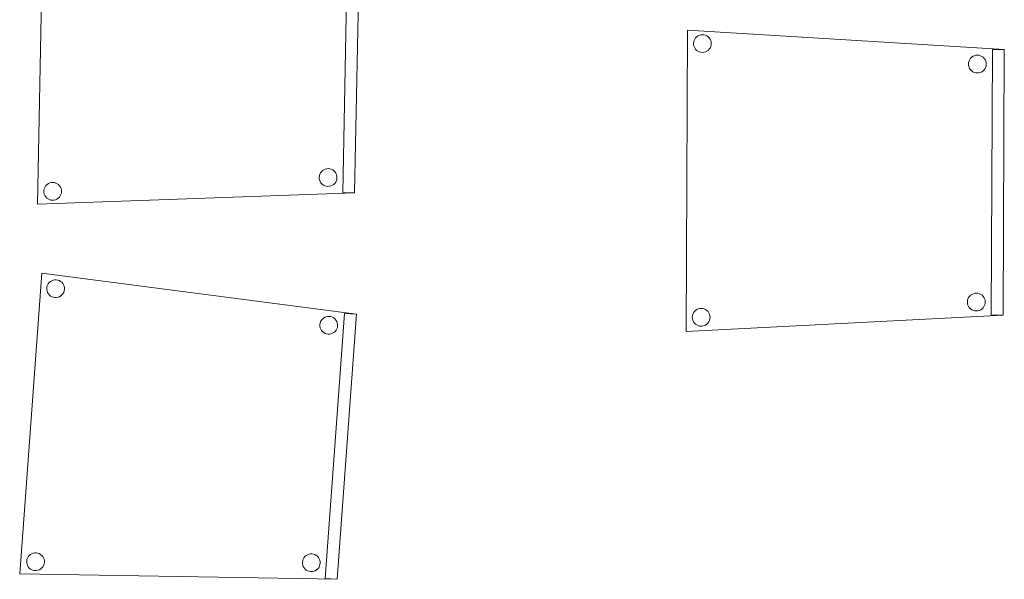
# Model space of a CAD drawing. Header units: metres. Extents: x 391.1 to 430.4, y 12.7 to 29.8.
# Tile 11 of 104: x 394.9 to 396.5, y 18.7 to 19.7. Entities that reach past the tile are written whole.
import ezdxf

# ---------------------------------------------------------------- set-up
doc = ezdxf.new("R2010")
doc.units = ezdxf.units.M
doc.layers.add('02_MOBILIARIO', color=7, linetype='Continuous', lineweight=18)

# ---------------------------------------------------------------- blocks, each defined once
blk = doc.blocks.new('Family - Cadira confident_PB-155329-02_SAN_P0')
at = {"layer": '02_MOBILIARIO', "color": 253, "true_color": 0xaaaaaa}
for p, q in [((0, 0.0091), (0.0371, 0.5143)), ((0.0371, 0.5143), (0, 0.0091)), ((0.0371, 0.5143), (0.5661, 0.4453)), ((0.5661, 0.4453), (0.0371, 0.5143)), ((0.0468, 0.4944), (0.048, 0.4967)), ((0.048, 0.4967), (0.0468, 0.4944)), ((0.048, 0.4967), (0.0497, 0.4987)), ((0.0497, 0.4987), (0.048, 0.4967)), ((0.0497, 0.4987), (0.0516, 0.5004)), ((0.0516, 0.5004), (0.0497, 0.4987)), ((0.0516, 0.5004), (0.0539, 0.5017)), ((0.0539, 0.5017), (0.0516, 0.5004)), ((0.0539, 0.5017), (0.0563, 0.5026)), ((0.0563, 0.5026), (0.0539, 0.5017)), ((0.0563, 0.5026), (0.0589, 0.5031)), ((0.0589, 0.5031), (0.0563, 0.5026)), ((0.0589, 0.5031), (0.0615, 0.5032)), ((0.0615, 0.5032), (0.0589, 0.5031)), ((0.0615, 0.5032), (0.064, 0.5028)), ((0.064, 0.5028), (0.0615, 0.5032)), ((0.064, 0.5028), (0.0665, 0.5019)), ((0.0665, 0.5019), (0.064, 0.5028)), ((0.0665, 0.5019), (0.0688, 0.5006)), ((0.0688, 0.5006), (0.0665, 0.5019)), ((0.0688, 0.5006), (0.0708, 0.499)), ((0.0708, 0.499), (0.0688, 0.5006)), ((0.0708, 0.499), (0.0725, 0.497)), ((0.0725, 0.497), (0.0708, 0.499)), ((0.0725, 0.497), (0.0738, 0.4948)), ((0.0738, 0.4948), (0.0725, 0.497)), ((0.0455, 0.4894), (0.0459, 0.4919)), ((0.0459, 0.4919), (0.0455, 0.4894)), ((0.0455, 0.4868), (0.0455, 0.4894)), ((0.0455, 0.4894), (0.0455, 0.4868)), ((0.046, 0.4842), (0.0455, 0.4868)), ((0.0455, 0.4868), (0.046, 0.4842)), ((0.0459, 0.4919), (0.0468, 0.4944)), ((0.0468, 0.4944), (0.0459, 0.4919)), ((0.0469, 0.4818), (0.046, 0.4842)), ((0.046, 0.4842), (0.0469, 0.4818)), ((0.0483, 0.4795), (0.0469, 0.4818)), ((0.0469, 0.4818), (0.0483, 0.4795)), ((0.074, 0.4821), (0.0727, 0.4799)), ((0.0727, 0.4799), (0.074, 0.4821)), ((0.0738, 0.4948), (0.0748, 0.4923)), ((0.0748, 0.4923), (0.0738, 0.4948)), ((0.0749, 0.4846), (0.074, 0.4821)), ((0.074, 0.4821), (0.0749, 0.4846)), ((0.0748, 0.4923), (0.0752, 0.4898)), ((0.0752, 0.4898), (0.0748, 0.4923)), ((0.0753, 0.4872), (0.0749, 0.4846)), ((0.0749, 0.4846), (0.0753, 0.4872)), ((0.0752, 0.4898), (0.0753, 0.4872)), ((0.0753, 0.4872), (0.0752, 0.4898)), ((0.05, 0.4776), (0.0483, 0.4795)), ((0.0483, 0.4795), (0.05, 0.4776)), ((0.052, 0.4759), (0.05, 0.4776)), ((0.05, 0.4776), (0.052, 0.4759)), ((0.0543, 0.4746), (0.052, 0.4759)), ((0.052, 0.4759), (0.0543, 0.4746)), ((0.0567, 0.4738), (0.0543, 0.4746)), ((0.0543, 0.4746), (0.0567, 0.4738)), ((0.0593, 0.4734), (0.0567, 0.4738)), ((0.0567, 0.4738), (0.0593, 0.4734)), ((0.0619, 0.4734), (0.0593, 0.4734)), ((0.0593, 0.4734), (0.0619, 0.4734)), ((0.0644, 0.4739), (0.0619, 0.4734)), ((0.0619, 0.4734), (0.0644, 0.4739)), ((0.0669, 0.4748), (0.0644, 0.4739)), ((0.0644, 0.4739), (0.0669, 0.4748)), ((0.0691, 0.4762), (0.0669, 0.4748)), ((0.0669, 0.4748), (0.0691, 0.4762)), ((0.0711, 0.4779), (0.0691, 0.4762)), ((0.0691, 0.4762), (0.0711, 0.4779)), ((0.0727, 0.4799), (0.0711, 0.4779)), ((0.0711, 0.4779), (0.0727, 0.4799)), ((0.5046, 0.4279), (0.505, 0.4305)), ((0.505, 0.4305), (0.5046, 0.4279)), ((0.505, 0.4305), (0.5059, 0.4329)), ((0.5059, 0.4329), (0.505, 0.4305)), ((0.5059, 0.4329), (0.5072, 0.4352)), ((0.5072, 0.4352), (0.5059, 0.4329)), ((0.5072, 0.4352), (0.5088, 0.4372)), ((0.5088, 0.4372), (0.5072, 0.4352)), ((0.5088, 0.4372), (0.5108, 0.4389)), ((0.5108, 0.4389), (0.5088, 0.4372)), ((0.5108, 0.4389), (0.513, 0.4403)), ((0.513, 0.4403), (0.5108, 0.4389)), ((0.513, 0.4403), (0.5154, 0.4412)), ((0.5154, 0.4412), (0.513, 0.4403)), ((0.5134, 0.0015), (0.5462, 0.4468)), ((0.5462, 0.4468), (0.5134, 0.0015)), ((0.5154, 0.4412), (0.518, 0.4417)), ((0.518, 0.4417), (0.5154, 0.4412)), ((0.518, 0.4417), (0.5206, 0.4417)), ((0.5206, 0.4417), (0.518, 0.4417)), ((0.5206, 0.4417), (0.5232, 0.4413)), ((0.5232, 0.4413), (0.5206, 0.4417)), ((0.5232, 0.4413), (0.5256, 0.4404)), ((0.5256, 0.4404), (0.5232, 0.4413)), ((0.5256, 0.4404), (0.5279, 0.4392)), ((0.5279, 0.4392), (0.5256, 0.4404)), ((0.5279, 0.4392), (0.5299, 0.4375)), ((0.5299, 0.4375), (0.5279, 0.4392)), ((0.5299, 0.4375), (0.5316, 0.4356)), ((0.5316, 0.4356), (0.5299, 0.4375)), ((0.5316, 0.4356), (0.533, 0.4333)), ((0.533, 0.4333), (0.5316, 0.4356)), ((0.533, 0.4333), (0.5339, 0.4309)), ((0.5339, 0.4309), (0.533, 0.4333)), ((0.5661, 0.4453), (0.5334, 0)), ((0.5334, 0), (0.5661, 0.4453)), ((0.5661, 0.4453), (0.5334, 0)), ((0.5334, 0), (0.5661, 0.4453)), ((0.5339, 0.4309), (0.5344, 0.4283)), ((0.5344, 0.4283), (0.5339, 0.4309)), ((0.5462, 0.4468), (0.5661, 0.4453)), ((0.5661, 0.4453), (0.5462, 0.4468)), ((0.5047, 0.4253), (0.5046, 0.4279)), ((0.5046, 0.4279), (0.5047, 0.4253)), ((0.5051, 0.4227), (0.5047, 0.4253)), ((0.5047, 0.4253), (0.5051, 0.4227)), ((0.5061, 0.4203), (0.5051, 0.4227)), ((0.5051, 0.4227), (0.5061, 0.4203)), ((0.5074, 0.4181), (0.5061, 0.4203)), ((0.5061, 0.4203), (0.5074, 0.4181)), ((0.5091, 0.4161), (0.5074, 0.4181)), ((0.5074, 0.4181), (0.5091, 0.4161)), ((0.5111, 0.4145), (0.5091, 0.4161)), ((0.5091, 0.4161), (0.5111, 0.4145)), ((0.5134, 0.4132), (0.5111, 0.4145)), ((0.5111, 0.4145), (0.5134, 0.4132)), ((0.5283, 0.4147), (0.526, 0.4134)), ((0.526, 0.4134), (0.5283, 0.4147)), ((0.5302, 0.4164), (0.5283, 0.4147)), ((0.5283, 0.4147), (0.5302, 0.4164)), ((0.5319, 0.4184), (0.5302, 0.4164)), ((0.5302, 0.4164), (0.5319, 0.4184)), ((0.5331, 0.4207), (0.5319, 0.4184)), ((0.5319, 0.4184), (0.5331, 0.4207)), ((0.534, 0.4231), (0.5331, 0.4207)), ((0.5331, 0.4207), (0.534, 0.4231)), ((0.5344, 0.4257), (0.534, 0.4231)), ((0.534, 0.4231), (0.5344, 0.4257)), ((0.5344, 0.4283), (0.5344, 0.4257)), ((0.5344, 0.4257), (0.5344, 0.4283)), ((0.5159, 0.4123), (0.5134, 0.4132)), ((0.5134, 0.4132), (0.5159, 0.4123)), ((0.5184, 0.4119), (0.5159, 0.4123)), ((0.5159, 0.4123), (0.5184, 0.4119)), ((0.521, 0.412), (0.5184, 0.4119)), ((0.5184, 0.4119), (0.521, 0.412)), ((0.5236, 0.4124), (0.521, 0.412)), ((0.521, 0.412), (0.5236, 0.4124)), ((0.526, 0.4134), (0.5236, 0.4124)), ((0.5236, 0.4124), (0.526, 0.4134)), ((0.0118, 0.0306), (0.0122, 0.0332)), ((0.0122, 0.0332), (0.0118, 0.0306)), ((0.0122, 0.0332), (0.013, 0.0356)), ((0.013, 0.0356), (0.0122, 0.0332)), ((0.013, 0.0356), (0.0143, 0.0379)), ((0.0143, 0.0379), (0.013, 0.0356)), ((0.0143, 0.0379), (0.016, 0.0399)), ((0.016, 0.0399), (0.0143, 0.0379)), ((0.016, 0.0399), (0.0179, 0.0416)), ((0.0179, 0.0416), (0.016, 0.0399)), ((0.0179, 0.0416), (0.0202, 0.043)), ((0.0202, 0.043), (0.0179, 0.0416)), ((0.0202, 0.043), (0.0226, 0.0439)), ((0.0226, 0.0439), (0.0202, 0.043)), ((0.0226, 0.0439), (0.0252, 0.0444)), ((0.0252, 0.0444), (0.0226, 0.0439)), ((0.0252, 0.0444), (0.0278, 0.0444)), ((0.0278, 0.0444), (0.0252, 0.0444)), ((0.0278, 0.0444), (0.0303, 0.044)), ((0.0303, 0.044), (0.0278, 0.0444)), ((0.0303, 0.044), (0.0328, 0.0431)), ((0.0328, 0.0431), (0.0303, 0.044)), ((0.0328, 0.0431), (0.0351, 0.0419)), ((0.0351, 0.0419), (0.0328, 0.0431)), ((0.0351, 0.0419), (0.0371, 0.0402)), ((0.0371, 0.0402), (0.0351, 0.0419)), ((0.0371, 0.0402), (0.0388, 0.0382)), ((0.0388, 0.0382), (0.0371, 0.0402)), ((0.0388, 0.0382), (0.0401, 0.036)), ((0.0401, 0.036), (0.0388, 0.0382)), ((0.0401, 0.036), (0.041, 0.0336)), ((0.041, 0.0336), (0.0401, 0.036)), ((0.041, 0.0336), (0.0415, 0.031)), ((0.0415, 0.031), (0.041, 0.0336)), ((0.4757, 0.0316), (0.4766, 0.034)), ((0.4766, 0.034), (0.4757, 0.0316)), ((0.4766, 0.034), (0.4778, 0.0363)), ((0.4778, 0.0363), (0.4766, 0.034)), ((0.4778, 0.0363), (0.4795, 0.0383)), ((0.4795, 0.0383), (0.4778, 0.0363)), ((0.4795, 0.0383), (0.4815, 0.04)), ((0.4815, 0.04), (0.4795, 0.0383)), ((0.4815, 0.04), (0.4837, 0.0413)), ((0.4837, 0.0413), (0.4815, 0.04)), ((0.4837, 0.0413), (0.4861, 0.0423)), ((0.4861, 0.0423), (0.4837, 0.0413)), ((0.4861, 0.0423), (0.4887, 0.0428)), ((0.4887, 0.0428), (0.4861, 0.0423)), ((0.4887, 0.0428), (0.4913, 0.0428)), ((0.4913, 0.0428), (0.4887, 0.0428)), ((0.4913, 0.0428), (0.4939, 0.0424)), ((0.4939, 0.0424), (0.4913, 0.0428)), ((0.4939, 0.0424), (0.4963, 0.0415)), ((0.4963, 0.0415), (0.4939, 0.0424)), ((0.4963, 0.0415), (0.4986, 0.0402)), ((0.4986, 0.0402), (0.4963, 0.0415)), ((0.4986, 0.0402), (0.5006, 0.0386)), ((0.5006, 0.0386), (0.4986, 0.0402)), ((0.5006, 0.0386), (0.5023, 0.0366)), ((0.5023, 0.0366), (0.5006, 0.0386)), ((0.5023, 0.0366), (0.5036, 0.0344)), ((0.5036, 0.0344), (0.5023, 0.0366)), ((0.5036, 0.0344), (0.5046, 0.032)), ((0.5046, 0.032), (0.5036, 0.0344)), ((0.0118, 0.028), (0.0118, 0.0306)), ((0.0118, 0.0306), (0.0118, 0.028)), ((0.0123, 0.0254), (0.0118, 0.028)), ((0.0118, 0.028), (0.0123, 0.0254)), ((0.0132, 0.023), (0.0123, 0.0254)), ((0.0123, 0.0254), (0.0132, 0.023)), ((0.0145, 0.0208), (0.0132, 0.023)), ((0.0132, 0.023), (0.0145, 0.0208)), ((0.0162, 0.0188), (0.0145, 0.0208)), ((0.0145, 0.0208), (0.0162, 0.0188)), ((0.0183, 0.0172), (0.0162, 0.0188)), ((0.0162, 0.0188), (0.0183, 0.0172)), ((0.0205, 0.0159), (0.0183, 0.0172)), ((0.0183, 0.0172), (0.0205, 0.0159)), ((0.0354, 0.0174), (0.0332, 0.0161)), ((0.0332, 0.0161), (0.0354, 0.0174)), ((0.0374, 0.0191), (0.0354, 0.0174)), ((0.0354, 0.0174), (0.0374, 0.0191)), ((0.039, 0.0211), (0.0374, 0.0191)), ((0.0374, 0.0191), (0.039, 0.0211)), ((0.0403, 0.0234), (0.039, 0.0211)), ((0.039, 0.0211), (0.0403, 0.0234)), ((0.0411, 0.0258), (0.0403, 0.0234)), ((0.0403, 0.0234), (0.0411, 0.0258)), ((0.0416, 0.0284), (0.0411, 0.0258)), ((0.0411, 0.0258), (0.0416, 0.0284)), ((0.0415, 0.031), (0.0416, 0.0284)), ((0.0416, 0.0284), (0.0415, 0.031)), ((0.4753, 0.029), (0.4757, 0.0316)), ((0.4757, 0.0316), (0.4753, 0.029)), ((0.4753, 0.0264), (0.4753, 0.029)), ((0.4753, 0.029), (0.4753, 0.0264)), ((0.4758, 0.0238), (0.4753, 0.0264)), ((0.4753, 0.0264), (0.4758, 0.0238)), ((0.4767, 0.0214), (0.4758, 0.0238)), ((0.4758, 0.0238), (0.4767, 0.0214)), ((0.4781, 0.0192), (0.4767, 0.0214)), ((0.4767, 0.0214), (0.4781, 0.0192)), ((0.4798, 0.0172), (0.4781, 0.0192)), ((0.4781, 0.0192), (0.4798, 0.0172)), ((0.4818, 0.0155), (0.4798, 0.0172)), ((0.4798, 0.0172), (0.4818, 0.0155)), ((0.5009, 0.0175), (0.4989, 0.0158)), ((0.4989, 0.0158), (0.5009, 0.0175)), ((0.5026, 0.0195), (0.5009, 0.0175)), ((0.5009, 0.0175), (0.5026, 0.0195)), ((0.5038, 0.0218), (0.5026, 0.0195)), ((0.5026, 0.0195), (0.5038, 0.0218)), ((0.5047, 0.0242), (0.5038, 0.0218)), ((0.5038, 0.0218), (0.5047, 0.0242)), ((0.5046, 0.032), (0.5051, 0.0294)), ((0.5051, 0.0294), (0.5046, 0.032)), ((0.5051, 0.0268), (0.5047, 0.0242)), ((0.5047, 0.0242), (0.5051, 0.0268)), ((0.5051, 0.0294), (0.5051, 0.0268)), ((0.5051, 0.0268), (0.5051, 0.0294)), ((0.5334, 0), (0, 0.0091)), ((0, 0.0091), (0.5334, 0)), ((0.023, 0.015), (0.0205, 0.0159)), ((0.0205, 0.0159), (0.023, 0.015)), ((0.0256, 0.0146), (0.023, 0.015)), ((0.023, 0.015), (0.0256, 0.0146)), ((0.0282, 0.0146), (0.0256, 0.0146)), ((0.0256, 0.0146), (0.0282, 0.0146)), ((0.0307, 0.0151), (0.0282, 0.0146)), ((0.0282, 0.0146), (0.0307, 0.0151)), ((0.0332, 0.0161), (0.0307, 0.0151)), ((0.0307, 0.0151), (0.0332, 0.0161)), ((0.4841, 0.0143), (0.4818, 0.0155)), ((0.4818, 0.0155), (0.4841, 0.0143)), ((0.4865, 0.0134), (0.4841, 0.0143)), ((0.4841, 0.0143), (0.4865, 0.0134)), ((0.4891, 0.013), (0.4865, 0.0134)), ((0.4865, 0.0134), (0.4891, 0.013)), ((0.4917, 0.013), (0.4891, 0.013)), ((0.4891, 0.013), (0.4917, 0.013)), ((0.4943, 0.0135), (0.4917, 0.013)), ((0.4917, 0.013), (0.4943, 0.0135)), ((0.4967, 0.0144), (0.4943, 0.0135)), ((0.4943, 0.0135), (0.4967, 0.0144)), ((0.4989, 0.0158), (0.4967, 0.0144)), ((0.4967, 0.0144), (0.4989, 0.0158)), ((0.5334, 0), (0.5134, 0.0015)), ((0.5134, 0.0015), (0.5334, 0))]:
    blk.add_line(p, q, dxfattribs=at)
blk = doc.blocks.new('Family - Cadira confident_PB-155397-02_SAN_P0')
at = {"layer": '02_MOBILIARIO', "color": 253, "true_color": 0xaaaaaa}
for p, q in [((0, 0), (0.0023, 0.5065)), ((0.0023, 0.5065), (0, 0)), ((0.0023, 0.5065), (0.5347, 0.4741)), ((0.5347, 0.4741), (0.0023, 0.5065)), ((0.0177, 0.4956), (0.0198, 0.4971)), ((0.0198, 0.4971), (0.0177, 0.4956)), ((0.0198, 0.4971), (0.0222, 0.4982)), ((0.0222, 0.4982), (0.0198, 0.4971)), ((0.0222, 0.4982), (0.0247, 0.4988)), ((0.0247, 0.4988), (0.0222, 0.4982)), ((0.0247, 0.4988), (0.0273, 0.499)), ((0.0273, 0.499), (0.0247, 0.4988)), ((0.0273, 0.499), (0.0299, 0.4988)), ((0.0299, 0.4988), (0.0273, 0.499)), ((0.0299, 0.4988), (0.0324, 0.4981)), ((0.0324, 0.4981), (0.0299, 0.4988)), ((0.0324, 0.4981), (0.0348, 0.497)), ((0.0348, 0.497), (0.0324, 0.4981)), ((0.0348, 0.497), (0.0369, 0.4955)), ((0.0369, 0.4955), (0.0348, 0.497)), ((0.0123, 0.4842), (0.0126, 0.4868)), ((0.0126, 0.4868), (0.0123, 0.4842)), ((0.0125, 0.4816), (0.0123, 0.4842)), ((0.0123, 0.4842), (0.0125, 0.4816)), ((0.0132, 0.4791), (0.0125, 0.4816)), ((0.0125, 0.4816), (0.0132, 0.4791)), ((0.0126, 0.4868), (0.0132, 0.4893)), ((0.0132, 0.4893), (0.0126, 0.4868)), ((0.0132, 0.4893), (0.0143, 0.4916)), ((0.0143, 0.4916), (0.0132, 0.4893)), ((0.0143, 0.4916), (0.0159, 0.4938)), ((0.0159, 0.4938), (0.0143, 0.4916)), ((0.0159, 0.4938), (0.0177, 0.4956)), ((0.0177, 0.4956), (0.0159, 0.4938)), ((0.0369, 0.4955), (0.0387, 0.4937)), ((0.0387, 0.4937), (0.0369, 0.4955)), ((0.0387, 0.4937), (0.0402, 0.4915)), ((0.0402, 0.4915), (0.0387, 0.4937)), ((0.0402, 0.4915), (0.0413, 0.4892)), ((0.0413, 0.4892), (0.0402, 0.4915)), ((0.0413, 0.4892), (0.042, 0.4866)), ((0.042, 0.4866), (0.0413, 0.4892)), ((0.042, 0.4814), (0.0413, 0.4789)), ((0.0413, 0.4789), (0.042, 0.4814)), ((0.042, 0.4866), (0.0422, 0.484)), ((0.0422, 0.484), (0.042, 0.4866)), ((0.0422, 0.484), (0.042, 0.4814)), ((0.042, 0.4814), (0.0422, 0.484)), ((0.0143, 0.4767), (0.0132, 0.4791)), ((0.0132, 0.4791), (0.0143, 0.4767)), ((0.0158, 0.4746), (0.0143, 0.4767)), ((0.0143, 0.4767), (0.0158, 0.4746)), ((0.0176, 0.4727), (0.0158, 0.4746)), ((0.0158, 0.4746), (0.0176, 0.4727)), ((0.0197, 0.4712), (0.0176, 0.4727)), ((0.0176, 0.4727), (0.0197, 0.4712)), ((0.0221, 0.4701), (0.0197, 0.4712)), ((0.0197, 0.4712), (0.0221, 0.4701)), ((0.0246, 0.4694), (0.0221, 0.4701)), ((0.0221, 0.4701), (0.0246, 0.4694)), ((0.0272, 0.4692), (0.0246, 0.4694)), ((0.0246, 0.4694), (0.0272, 0.4692)), ((0.0298, 0.4694), (0.0272, 0.4692)), ((0.0272, 0.4692), (0.0298, 0.4694)), ((0.0323, 0.47), (0.0298, 0.4694)), ((0.0298, 0.4694), (0.0323, 0.47)), ((0.0347, 0.4711), (0.0323, 0.47)), ((0.0323, 0.47), (0.0347, 0.4711)), ((0.0368, 0.4726), (0.0347, 0.4711)), ((0.0347, 0.4711), (0.0368, 0.4726)), ((0.0387, 0.4745), (0.0368, 0.4726)), ((0.0368, 0.4726), (0.0387, 0.4745)), ((0.0402, 0.4766), (0.0387, 0.4745)), ((0.0387, 0.4745), (0.0402, 0.4766)), ((0.0413, 0.4789), (0.0402, 0.4766)), ((0.0402, 0.4766), (0.0413, 0.4789)), ((0.4821, 0.4627), (0.4845, 0.4637)), ((0.4845, 0.4637), (0.4821, 0.4627)), ((0.4845, 0.4637), (0.487, 0.4644)), ((0.487, 0.4644), (0.4845, 0.4637)), ((0.487, 0.4644), (0.4896, 0.4646)), ((0.4896, 0.4646), (0.487, 0.4644)), ((0.4896, 0.4646), (0.4922, 0.4644)), ((0.4922, 0.4644), (0.4896, 0.4646)), ((0.4922, 0.4644), (0.4947, 0.4637)), ((0.4947, 0.4637), (0.4922, 0.4644)), ((0.4947, 0.4637), (0.497, 0.4626)), ((0.497, 0.4626), (0.4947, 0.4637)), ((0.5127, 0.0277), (0.5147, 0.4742)), ((0.5147, 0.4742), (0.5127, 0.0277)), ((0.5147, 0.4742), (0.5347, 0.4741)), ((0.5347, 0.4741), (0.5147, 0.4742)), ((0.5347, 0.4741), (0.5327, 0.0276)), ((0.5327, 0.0276), (0.5347, 0.4741)), ((0.5347, 0.4741), (0.5327, 0.0276)), ((0.5327, 0.0276), (0.5347, 0.4741)), ((0.4746, 0.4498), (0.4748, 0.4523)), ((0.4748, 0.4523), (0.4746, 0.4498)), ((0.4748, 0.4472), (0.4746, 0.4498)), ((0.4746, 0.4498), (0.4748, 0.4472)), ((0.4748, 0.4523), (0.4755, 0.4549)), ((0.4755, 0.4549), (0.4748, 0.4523)), ((0.4755, 0.4446), (0.4748, 0.4472)), ((0.4748, 0.4472), (0.4755, 0.4446)), ((0.4755, 0.4549), (0.4766, 0.4572)), ((0.4766, 0.4572), (0.4755, 0.4549)), ((0.4766, 0.4572), (0.4781, 0.4593)), ((0.4781, 0.4593), (0.4766, 0.4572)), ((0.4781, 0.4593), (0.48, 0.4612)), ((0.48, 0.4612), (0.4781, 0.4593)), ((0.48, 0.4612), (0.4821, 0.4627)), ((0.4821, 0.4627), (0.48, 0.4612)), ((0.497, 0.4626), (0.4992, 0.4611)), ((0.4992, 0.4611), (0.497, 0.4626)), ((0.4992, 0.4611), (0.501, 0.4592)), ((0.501, 0.4592), (0.4992, 0.4611)), ((0.501, 0.4592), (0.5025, 0.4571)), ((0.5025, 0.4571), (0.501, 0.4592)), ((0.5025, 0.4571), (0.5036, 0.4547)), ((0.5036, 0.4547), (0.5025, 0.4571)), ((0.5042, 0.447), (0.5035, 0.4445)), ((0.5035, 0.4445), (0.5042, 0.447)), ((0.5036, 0.4547), (0.5042, 0.4522)), ((0.5042, 0.4522), (0.5036, 0.4547)), ((0.5042, 0.4522), (0.5044, 0.4496)), ((0.5044, 0.4496), (0.5042, 0.4522)), ((0.5044, 0.4496), (0.5042, 0.447)), ((0.5042, 0.447), (0.5044, 0.4496)), ((0.4765, 0.4423), (0.4755, 0.4446)), ((0.4755, 0.4446), (0.4765, 0.4423)), ((0.478, 0.4401), (0.4765, 0.4423)), ((0.4765, 0.4423), (0.478, 0.4401)), ((0.4799, 0.4383), (0.478, 0.4401)), ((0.478, 0.4401), (0.4799, 0.4383)), ((0.482, 0.4368), (0.4799, 0.4383)), ((0.4799, 0.4383), (0.482, 0.4368)), ((0.4843, 0.4357), (0.482, 0.4368)), ((0.482, 0.4368), (0.4843, 0.4357)), ((0.4869, 0.435), (0.4843, 0.4357)), ((0.4843, 0.4357), (0.4869, 0.435)), ((0.4894, 0.4348), (0.4869, 0.435)), ((0.4869, 0.435), (0.4894, 0.4348)), ((0.492, 0.435), (0.4894, 0.4348)), ((0.4894, 0.4348), (0.492, 0.435)), ((0.4946, 0.4356), (0.492, 0.435)), ((0.492, 0.435), (0.4946, 0.4356)), ((0.4969, 0.4367), (0.4946, 0.4356)), ((0.4946, 0.4356), (0.4969, 0.4367)), ((0.4991, 0.4382), (0.4969, 0.4367)), ((0.4969, 0.4367), (0.4991, 0.4382)), ((0.5009, 0.44), (0.4991, 0.4382)), ((0.4991, 0.4382), (0.5009, 0.44)), ((0.5024, 0.4422), (0.5009, 0.44)), ((0.5009, 0.44), (0.5024, 0.4422)), ((0.5035, 0.4445), (0.5024, 0.4422)), ((0.5024, 0.4422), (0.5035, 0.4445)), ((0.4728, 0.0498), (0.473, 0.0524)), ((0.473, 0.0524), (0.4728, 0.0498)), ((0.473, 0.0472), (0.4728, 0.0498)), ((0.4728, 0.0498), (0.473, 0.0472)), ((0.473, 0.0524), (0.4737, 0.0549)), ((0.4737, 0.0549), (0.473, 0.0524)), ((0.4737, 0.0549), (0.4748, 0.0572)), ((0.4748, 0.0572), (0.4737, 0.0549)), ((0.4748, 0.0572), (0.4763, 0.0593)), ((0.4763, 0.0593), (0.4748, 0.0572)), ((0.4763, 0.0593), (0.4782, 0.0612)), ((0.4782, 0.0612), (0.4763, 0.0593)), ((0.4782, 0.0612), (0.4803, 0.0627)), ((0.4803, 0.0627), (0.4782, 0.0612)), ((0.4803, 0.0627), (0.4827, 0.0638)), ((0.4827, 0.0638), (0.4803, 0.0627)), ((0.4827, 0.0638), (0.4852, 0.0644)), ((0.4852, 0.0644), (0.4827, 0.0638)), ((0.4852, 0.0644), (0.4878, 0.0646)), ((0.4878, 0.0646), (0.4852, 0.0644)), ((0.4878, 0.0646), (0.4904, 0.0644)), ((0.4904, 0.0644), (0.4878, 0.0646)), ((0.4904, 0.0644), (0.4929, 0.0637)), ((0.4929, 0.0637), (0.4904, 0.0644)), ((0.4929, 0.0637), (0.4953, 0.0626)), ((0.4953, 0.0626), (0.4929, 0.0637)), ((0.4953, 0.0626), (0.4974, 0.0611)), ((0.4974, 0.0611), (0.4953, 0.0626)), ((0.4974, 0.0611), (0.4992, 0.0592)), ((0.4992, 0.0592), (0.4974, 0.0611)), ((0.4992, 0.0592), (0.5007, 0.0571)), ((0.5007, 0.0571), (0.4992, 0.0592)), ((0.5007, 0.0571), (0.5018, 0.0547)), ((0.5018, 0.0547), (0.5007, 0.0571)), ((0.5018, 0.0547), (0.5025, 0.0522)), ((0.5025, 0.0522), (0.5018, 0.0547)), ((0.5025, 0.0522), (0.5027, 0.0496)), ((0.5027, 0.0496), (0.5025, 0.0522)), ((0.0123, 0.0316), (0.0138, 0.0338)), ((0.0138, 0.0338), (0.0123, 0.0316)), ((0.0138, 0.0338), (0.0157, 0.0356)), ((0.0157, 0.0356), (0.0138, 0.0338)), ((0.0157, 0.0356), (0.0178, 0.0371)), ((0.0178, 0.0371), (0.0157, 0.0356)), ((0.0178, 0.0371), (0.0202, 0.0382)), ((0.0202, 0.0382), (0.0178, 0.0371)), ((0.0202, 0.0382), (0.0227, 0.0388)), ((0.0227, 0.0388), (0.0202, 0.0382)), ((0.0227, 0.0388), (0.0253, 0.0391)), ((0.0253, 0.0391), (0.0227, 0.0388)), ((0.0253, 0.0391), (0.0279, 0.0388)), ((0.0279, 0.0388), (0.0253, 0.0391)), ((0.0279, 0.0388), (0.0304, 0.0381)), ((0.0304, 0.0381), (0.0279, 0.0388)), ((0.0304, 0.0381), (0.0327, 0.037)), ((0.0327, 0.037), (0.0304, 0.0381)), ((0.0327, 0.037), (0.0349, 0.0355)), ((0.0349, 0.0355), (0.0327, 0.037)), ((0.0349, 0.0355), (0.0367, 0.0337)), ((0.0367, 0.0337), (0.0349, 0.0355)), ((0.0367, 0.0337), (0.0382, 0.0315)), ((0.0382, 0.0315), (0.0367, 0.0337)), ((0.4737, 0.0446), (0.473, 0.0472)), ((0.473, 0.0472), (0.4737, 0.0446)), ((0.4748, 0.0423), (0.4737, 0.0446)), ((0.4737, 0.0446), (0.4748, 0.0423)), ((0.4762, 0.0401), (0.4748, 0.0423)), ((0.4748, 0.0423), (0.4762, 0.0401)), ((0.4781, 0.0383), (0.4762, 0.0401)), ((0.4762, 0.0401), (0.4781, 0.0383)), ((0.4802, 0.0368), (0.4781, 0.0383)), ((0.4781, 0.0383), (0.4802, 0.0368)), ((0.4826, 0.0357), (0.4802, 0.0368)), ((0.4802, 0.0368), (0.4826, 0.0357)), ((0.4851, 0.035), (0.4826, 0.0357)), ((0.4826, 0.0357), (0.4851, 0.035)), ((0.4877, 0.0348), (0.4851, 0.035)), ((0.4851, 0.035), (0.4877, 0.0348)), ((0.4903, 0.035), (0.4877, 0.0348)), ((0.4877, 0.0348), (0.4903, 0.035)), ((0.4928, 0.0356), (0.4903, 0.035)), ((0.4903, 0.035), (0.4928, 0.0356)), ((0.4951, 0.0367), (0.4928, 0.0356)), ((0.4928, 0.0356), (0.4951, 0.0367)), ((0.4973, 0.0382), (0.4951, 0.0367)), ((0.4951, 0.0367), (0.4973, 0.0382)), ((0.4991, 0.04), (0.4973, 0.0382)), ((0.4973, 0.0382), (0.4991, 0.04)), ((0.5006, 0.0422), (0.4991, 0.04)), ((0.4991, 0.04), (0.5006, 0.0422)), ((0.5017, 0.0445), (0.5006, 0.0422)), ((0.5006, 0.0422), (0.5017, 0.0445)), ((0.5024, 0.047), (0.5017, 0.0445)), ((0.5017, 0.0445), (0.5024, 0.047)), ((0.5027, 0.0496), (0.5024, 0.047)), ((0.5024, 0.047), (0.5027, 0.0496)), ((0.5327, 0.0276), (0, 0)), ((0, 0), (0.5327, 0.0276)), ((0.0103, 0.0242), (0.0105, 0.0268)), ((0.0105, 0.0268), (0.0103, 0.0242)), ((0.0105, 0.0216), (0.0103, 0.0242)), ((0.0103, 0.0242), (0.0105, 0.0216)), ((0.0105, 0.0268), (0.0112, 0.0293)), ((0.0112, 0.0293), (0.0105, 0.0268)), ((0.0111, 0.0191), (0.0105, 0.0216)), ((0.0105, 0.0216), (0.0111, 0.0191)), ((0.0122, 0.0167), (0.0111, 0.0191)), ((0.0111, 0.0191), (0.0122, 0.0167)), ((0.0112, 0.0293), (0.0123, 0.0316)), ((0.0123, 0.0316), (0.0112, 0.0293)), ((0.0137, 0.0146), (0.0122, 0.0167)), ((0.0122, 0.0167), (0.0137, 0.0146)), ((0.0381, 0.0166), (0.0366, 0.0145)), ((0.0366, 0.0145), (0.0381, 0.0166)), ((0.0392, 0.0189), (0.0381, 0.0166)), ((0.0381, 0.0166), (0.0392, 0.0189)), ((0.0382, 0.0315), (0.0393, 0.0292)), ((0.0393, 0.0292), (0.0382, 0.0315)), ((0.0399, 0.0215), (0.0392, 0.0189)), ((0.0392, 0.0189), (0.0399, 0.0215)), ((0.0393, 0.0292), (0.0399, 0.0266)), ((0.0399, 0.0266), (0.0393, 0.0292)), ((0.0399, 0.0266), (0.0401, 0.024)), ((0.0401, 0.024), (0.0399, 0.0266)), ((0.0401, 0.024), (0.0399, 0.0215)), ((0.0399, 0.0215), (0.0401, 0.024)), ((0.5327, 0.0276), (0.5127, 0.0277)), ((0.5127, 0.0277), (0.5327, 0.0276)), ((0.0156, 0.0127), (0.0137, 0.0146)), ((0.0137, 0.0146), (0.0156, 0.0127)), ((0.0177, 0.0112), (0.0156, 0.0127)), ((0.0156, 0.0127), (0.0177, 0.0112)), ((0.02, 0.0101), (0.0177, 0.0112)), ((0.0177, 0.0112), (0.02, 0.0101)), ((0.0225, 0.0094), (0.02, 0.0101)), ((0.02, 0.0101), (0.0225, 0.0094)), ((0.0251, 0.0092), (0.0225, 0.0094)), ((0.0225, 0.0094), (0.0251, 0.0092)), ((0.0277, 0.0094), (0.0251, 0.0092)), ((0.0251, 0.0092), (0.0277, 0.0094)), ((0.0303, 0.0101), (0.0277, 0.0094)), ((0.0277, 0.0094), (0.0303, 0.0101)), ((0.0326, 0.0111), (0.0303, 0.0101)), ((0.0303, 0.0101), (0.0326, 0.0111)), ((0.0348, 0.0126), (0.0326, 0.0111)), ((0.0326, 0.0111), (0.0348, 0.0126)), ((0.0366, 0.0145), (0.0348, 0.0126)), ((0.0348, 0.0126), (0.0366, 0.0145))]:
    blk.add_line(p, q, dxfattribs=at)
blk = doc.blocks.new('Family - Cadira confident_PB-155678-02_SAN_P0')
at = {"layer": '02_MOBILIARIO', "color": 253, "true_color": 0xaaaaaa}
for p, q in [((0, 0), (0.01, 0.5064)), ((0.01, 0.5064), (0, 0)), ((0.01, 0.5064), (0.5419, 0.4659)), ((0.5419, 0.4659), (0.01, 0.5064)), ((0.0323, 0.4965), (0.0349, 0.4966)), ((0.0349, 0.4966), (0.0323, 0.4965)), ((0.0349, 0.4966), (0.0375, 0.4964)), ((0.0375, 0.4964), (0.0349, 0.4966)), ((0.0197, 0.482), (0.02, 0.4846)), ((0.02, 0.4846), (0.0197, 0.482)), ((0.0198, 0.4794), (0.0197, 0.482)), ((0.0197, 0.482), (0.0198, 0.4794)), ((0.02, 0.4846), (0.0207, 0.4871)), ((0.0207, 0.4871), (0.02, 0.4846)), ((0.0207, 0.4871), (0.0218, 0.4894)), ((0.0218, 0.4894), (0.0207, 0.4871)), ((0.0218, 0.4894), (0.0234, 0.4915)), ((0.0234, 0.4915), (0.0218, 0.4894)), ((0.0234, 0.4915), (0.0252, 0.4933)), ((0.0252, 0.4933), (0.0234, 0.4915)), ((0.0252, 0.4933), (0.0274, 0.4948)), ((0.0274, 0.4948), (0.0252, 0.4933)), ((0.0274, 0.4948), (0.0298, 0.4958)), ((0.0298, 0.4958), (0.0274, 0.4948)), ((0.0298, 0.4958), (0.0323, 0.4965)), ((0.0323, 0.4965), (0.0298, 0.4958)), ((0.0375, 0.4964), (0.04, 0.4956)), ((0.04, 0.4956), (0.0375, 0.4964)), ((0.04, 0.4956), (0.0423, 0.4945)), ((0.0423, 0.4945), (0.04, 0.4956)), ((0.0423, 0.4945), (0.0444, 0.493)), ((0.0444, 0.493), (0.0423, 0.4945)), ((0.0444, 0.493), (0.0462, 0.4911)), ((0.0462, 0.4911), (0.0444, 0.493)), ((0.0462, 0.4911), (0.0477, 0.4889)), ((0.0477, 0.4889), (0.0462, 0.4911)), ((0.0477, 0.4889), (0.0487, 0.4865)), ((0.0487, 0.4865), (0.0477, 0.4889)), ((0.0487, 0.4865), (0.0494, 0.484)), ((0.0494, 0.484), (0.0487, 0.4865)), ((0.0495, 0.4814), (0.0493, 0.4788)), ((0.0493, 0.4788), (0.0495, 0.4814)), ((0.0494, 0.484), (0.0495, 0.4814)), ((0.0495, 0.4814), (0.0494, 0.484)), ((0.0205, 0.4769), (0.0198, 0.4794)), ((0.0198, 0.4794), (0.0205, 0.4769)), ((0.0215, 0.4745), (0.0205, 0.4769)), ((0.0205, 0.4769), (0.0215, 0.4745)), ((0.023, 0.4723), (0.0215, 0.4745)), ((0.0215, 0.4745), (0.023, 0.4723)), ((0.0248, 0.4704), (0.023, 0.4723)), ((0.023, 0.4723), (0.0248, 0.4704)), ((0.0269, 0.4689), (0.0248, 0.4704)), ((0.0248, 0.4704), (0.0269, 0.4689)), ((0.0292, 0.4678), (0.0269, 0.4689)), ((0.0269, 0.4689), (0.0292, 0.4678)), ((0.0317, 0.467), (0.0292, 0.4678)), ((0.0292, 0.4678), (0.0317, 0.467)), ((0.0343, 0.4668), (0.0317, 0.467)), ((0.0317, 0.467), (0.0343, 0.4668)), ((0.0369, 0.4669), (0.0343, 0.4668)), ((0.0343, 0.4668), (0.0369, 0.4669)), ((0.0394, 0.4676), (0.0369, 0.4669)), ((0.0369, 0.4669), (0.0394, 0.4676)), ((0.0418, 0.4686), (0.0394, 0.4676)), ((0.0394, 0.4676), (0.0418, 0.4686)), ((0.044, 0.4701), (0.0418, 0.4686)), ((0.0418, 0.4686), (0.044, 0.4701)), ((0.0459, 0.4719), (0.044, 0.4701)), ((0.044, 0.4701), (0.0459, 0.4719)), ((0.0474, 0.474), (0.0459, 0.4719)), ((0.0459, 0.4719), (0.0474, 0.474)), ((0.0485, 0.4763), (0.0474, 0.474)), ((0.0474, 0.474), (0.0485, 0.4763)), ((0.0493, 0.4788), (0.0485, 0.4763)), ((0.0485, 0.4763), (0.0493, 0.4788)), ((0.5131, 0.0199), (0.5219, 0.4663)), ((0.5219, 0.4663), (0.5131, 0.0199)), ((0.5219, 0.4663), (0.5419, 0.4659)), ((0.5419, 0.4659), (0.5219, 0.4663)), ((0.5419, 0.4659), (0.5331, 0.0195)), ((0.5331, 0.0195), (0.5419, 0.4659)), ((0.5419, 0.4659), (0.5331, 0.0195)), ((0.5331, 0.0195), (0.5419, 0.4659)), ((0.4814, 0.4452), (0.4817, 0.4478)), ((0.4817, 0.4478), (0.4814, 0.4452)), ((0.4817, 0.4478), (0.4824, 0.4503)), ((0.4824, 0.4503), (0.4817, 0.4478)), ((0.4824, 0.4503), (0.4836, 0.4527)), ((0.4836, 0.4527), (0.4824, 0.4503)), ((0.4836, 0.4527), (0.4851, 0.4548)), ((0.4851, 0.4548), (0.4836, 0.4527)), ((0.4851, 0.4548), (0.487, 0.4566)), ((0.487, 0.4566), (0.4851, 0.4548)), ((0.487, 0.4566), (0.4892, 0.458)), ((0.4892, 0.458), (0.487, 0.4566)), ((0.4892, 0.458), (0.4915, 0.4591)), ((0.4915, 0.4591), (0.4892, 0.458)), ((0.4915, 0.4591), (0.4941, 0.4597)), ((0.4941, 0.4597), (0.4915, 0.4591)), ((0.4941, 0.4597), (0.4967, 0.4599)), ((0.4967, 0.4599), (0.4941, 0.4597)), ((0.4967, 0.4599), (0.4993, 0.4596)), ((0.4993, 0.4596), (0.4967, 0.4599)), ((0.4993, 0.4596), (0.5018, 0.4589)), ((0.5018, 0.4589), (0.4993, 0.4596)), ((0.5018, 0.4589), (0.5041, 0.4577)), ((0.5041, 0.4577), (0.5018, 0.4589)), ((0.5041, 0.4577), (0.5062, 0.4562)), ((0.5062, 0.4562), (0.5041, 0.4577)), ((0.5062, 0.4562), (0.508, 0.4543)), ((0.508, 0.4543), (0.5062, 0.4562)), ((0.508, 0.4543), (0.5095, 0.4522)), ((0.5095, 0.4522), (0.508, 0.4543)), ((0.5095, 0.4522), (0.5105, 0.4498)), ((0.5105, 0.4498), (0.5095, 0.4522)), ((0.5105, 0.4498), (0.5111, 0.4472)), ((0.5111, 0.4472), (0.5105, 0.4498)), ((0.5111, 0.4472), (0.5113, 0.4446)), ((0.5113, 0.4446), (0.5111, 0.4472)), ((0.4816, 0.4426), (0.4814, 0.4452)), ((0.4814, 0.4452), (0.4816, 0.4426)), ((0.4822, 0.4401), (0.4816, 0.4426)), ((0.4816, 0.4426), (0.4822, 0.4401)), ((0.4833, 0.4377), (0.4822, 0.4401)), ((0.4822, 0.4401), (0.4833, 0.4377)), ((0.4848, 0.4356), (0.4833, 0.4377)), ((0.4833, 0.4377), (0.4848, 0.4356)), ((0.4866, 0.4337), (0.4848, 0.4356)), ((0.4848, 0.4356), (0.4866, 0.4337)), ((0.4887, 0.4322), (0.4866, 0.4337)), ((0.4866, 0.4337), (0.4887, 0.4322)), ((0.491, 0.431), (0.4887, 0.4322)), ((0.4887, 0.4322), (0.491, 0.431)), ((0.4935, 0.4303), (0.491, 0.431)), ((0.491, 0.431), (0.4935, 0.4303)), ((0.5012, 0.4308), (0.4987, 0.4302)), ((0.4987, 0.4302), (0.5012, 0.4308)), ((0.5036, 0.4319), (0.5012, 0.4308)), ((0.5012, 0.4308), (0.5036, 0.4319)), ((0.5058, 0.4333), (0.5036, 0.4319)), ((0.5036, 0.4319), (0.5058, 0.4333)), ((0.5076, 0.4351), (0.5058, 0.4333)), ((0.5058, 0.4333), (0.5076, 0.4351)), ((0.5092, 0.4372), (0.5076, 0.4351)), ((0.5076, 0.4351), (0.5092, 0.4372)), ((0.5103, 0.4396), (0.5092, 0.4372)), ((0.5092, 0.4372), (0.5103, 0.4396)), ((0.511, 0.4421), (0.5103, 0.4396)), ((0.5103, 0.4396), (0.511, 0.4421)), ((0.5113, 0.4446), (0.511, 0.4421)), ((0.511, 0.4421), (0.5113, 0.4446)), ((0.4961, 0.43), (0.4935, 0.4303)), ((0.4935, 0.4303), (0.4961, 0.43)), ((0.4987, 0.4302), (0.4961, 0.43)), ((0.4961, 0.43), (0.4987, 0.4302)), ((0.4738, 0.0479), (0.4746, 0.0504)), ((0.4746, 0.0504), (0.4738, 0.0479)), ((0.4746, 0.0504), (0.4757, 0.0527)), ((0.4757, 0.0527), (0.4746, 0.0504)), ((0.4757, 0.0527), (0.4772, 0.0548)), ((0.4772, 0.0548), (0.4757, 0.0527)), ((0.4772, 0.0548), (0.4791, 0.0567)), ((0.4791, 0.0567), (0.4772, 0.0548)), ((0.4791, 0.0567), (0.4813, 0.0581)), ((0.4813, 0.0581), (0.4791, 0.0567)), ((0.4813, 0.0581), (0.4837, 0.0592)), ((0.4837, 0.0592), (0.4813, 0.0581)), ((0.4837, 0.0592), (0.4862, 0.0598)), ((0.4862, 0.0598), (0.4837, 0.0592)), ((0.4862, 0.0598), (0.4888, 0.06)), ((0.4888, 0.06), (0.4862, 0.0598)), ((0.4888, 0.06), (0.4914, 0.0597)), ((0.4914, 0.0597), (0.4888, 0.06)), ((0.4914, 0.0597), (0.4939, 0.059)), ((0.4939, 0.059), (0.4914, 0.0597)), ((0.4939, 0.059), (0.4962, 0.0578)), ((0.4962, 0.0578), (0.4939, 0.059)), ((0.4962, 0.0578), (0.4983, 0.0563)), ((0.4983, 0.0563), (0.4962, 0.0578)), ((0.4983, 0.0563), (0.5001, 0.0544)), ((0.5001, 0.0544), (0.4983, 0.0563)), ((0.5001, 0.0544), (0.5016, 0.0522)), ((0.5016, 0.0522), (0.5001, 0.0544)), ((0.5016, 0.0522), (0.5026, 0.0499)), ((0.5026, 0.0499), (0.5016, 0.0522)), ((0.5026, 0.0499), (0.5032, 0.0473)), ((0.5032, 0.0473), (0.5026, 0.0499)), ((0.0143, 0.0316), (0.0162, 0.0334)), ((0.0162, 0.0334), (0.0143, 0.0316)), ((0.0162, 0.0334), (0.0183, 0.0349)), ((0.0183, 0.0349), (0.0162, 0.0334)), ((0.0183, 0.0349), (0.0207, 0.0359)), ((0.0207, 0.0359), (0.0183, 0.0349)), ((0.0207, 0.0359), (0.0232, 0.0365)), ((0.0232, 0.0365), (0.0207, 0.0359)), ((0.0232, 0.0365), (0.0258, 0.0367)), ((0.0258, 0.0367), (0.0232, 0.0365)), ((0.0258, 0.0367), (0.0284, 0.0364)), ((0.0284, 0.0364), (0.0258, 0.0367)), ((0.0284, 0.0364), (0.0309, 0.0357)), ((0.0309, 0.0357), (0.0284, 0.0364)), ((0.0309, 0.0357), (0.0333, 0.0346)), ((0.0333, 0.0346), (0.0309, 0.0357)), ((0.0333, 0.0346), (0.0354, 0.033)), ((0.0354, 0.033), (0.0333, 0.0346)), ((0.4736, 0.0453), (0.4738, 0.0479)), ((0.4738, 0.0479), (0.4736, 0.0453)), ((0.4737, 0.0427), (0.4736, 0.0453)), ((0.4736, 0.0453), (0.4737, 0.0427)), ((0.4744, 0.0402), (0.4737, 0.0427)), ((0.4737, 0.0427), (0.4744, 0.0402)), ((0.4754, 0.0378), (0.4744, 0.0402)), ((0.4744, 0.0402), (0.4754, 0.0378)), ((0.4769, 0.0356), (0.4754, 0.0378)), ((0.4754, 0.0378), (0.4769, 0.0356)), ((0.4787, 0.0338), (0.4769, 0.0356)), ((0.4769, 0.0356), (0.4787, 0.0338)), ((0.4808, 0.0322), (0.4787, 0.0338)), ((0.4787, 0.0338), (0.4808, 0.0322)), ((0.4979, 0.0334), (0.4957, 0.0319)), ((0.4957, 0.0319), (0.4979, 0.0334)), ((0.4997, 0.0352), (0.4979, 0.0334)), ((0.4979, 0.0334), (0.4997, 0.0352)), ((0.5013, 0.0373), (0.4997, 0.0352)), ((0.4997, 0.0352), (0.5013, 0.0373)), ((0.5024, 0.0396), (0.5013, 0.0373)), ((0.5013, 0.0373), (0.5024, 0.0396)), ((0.5031, 0.0421), (0.5024, 0.0396)), ((0.5024, 0.0396), (0.5031, 0.0421)), ((0.5034, 0.0447), (0.5031, 0.0421)), ((0.5031, 0.0421), (0.5034, 0.0447)), ((0.5032, 0.0473), (0.5034, 0.0447)), ((0.5034, 0.0447), (0.5032, 0.0473)), ((0.5331, 0.0195), (0, 0)), ((0, 0), (0.5331, 0.0195)), ((0.0106, 0.0221), (0.0109, 0.0247)), ((0.0109, 0.0247), (0.0106, 0.0221)), ((0.0108, 0.0195), (0.0106, 0.0221)), ((0.0106, 0.0221), (0.0108, 0.0195)), ((0.0114, 0.017), (0.0108, 0.0195)), ((0.0108, 0.0195), (0.0114, 0.017)), ((0.0109, 0.0247), (0.0116, 0.0272)), ((0.0116, 0.0272), (0.0109, 0.0247)), ((0.0125, 0.0146), (0.0114, 0.017)), ((0.0114, 0.017), (0.0125, 0.0146)), ((0.0116, 0.0272), (0.0127, 0.0295)), ((0.0127, 0.0295), (0.0116, 0.0272)), ((0.0127, 0.0295), (0.0143, 0.0316)), ((0.0143, 0.0316), (0.0127, 0.0295)), ((0.0354, 0.033), (0.0372, 0.0312)), ((0.0372, 0.0312), (0.0354, 0.033)), ((0.0372, 0.0312), (0.0386, 0.029)), ((0.0386, 0.029), (0.0372, 0.0312)), ((0.0386, 0.029), (0.0397, 0.0266)), ((0.0397, 0.0266), (0.0386, 0.029)), ((0.0402, 0.0189), (0.0395, 0.0164)), ((0.0395, 0.0164), (0.0402, 0.0189)), ((0.0397, 0.0266), (0.0403, 0.0241)), ((0.0403, 0.0241), (0.0397, 0.0266)), ((0.0405, 0.0215), (0.0402, 0.0189)), ((0.0402, 0.0189), (0.0405, 0.0215)), ((0.0403, 0.0241), (0.0405, 0.0215)), ((0.0405, 0.0215), (0.0403, 0.0241)), ((0.4831, 0.0311), (0.4808, 0.0322)), ((0.4808, 0.0322), (0.4831, 0.0311)), ((0.4856, 0.0304), (0.4831, 0.0311)), ((0.4831, 0.0311), (0.4856, 0.0304)), ((0.4882, 0.0301), (0.4856, 0.0304)), ((0.4856, 0.0304), (0.4882, 0.0301)), ((0.4908, 0.0303), (0.4882, 0.0301)), ((0.4882, 0.0301), (0.4908, 0.0303)), ((0.4933, 0.0309), (0.4908, 0.0303)), ((0.4908, 0.0303), (0.4933, 0.0309)), ((0.4957, 0.0319), (0.4933, 0.0309)), ((0.4933, 0.0309), (0.4957, 0.0319)), ((0.5331, 0.0195), (0.5131, 0.0199)), ((0.5131, 0.0199), (0.5331, 0.0195)), ((0.0139, 0.0124), (0.0125, 0.0146)), ((0.0125, 0.0146), (0.0139, 0.0124)), ((0.0157, 0.0105), (0.0139, 0.0124)), ((0.0139, 0.0124), (0.0157, 0.0105)), ((0.0178, 0.009), (0.0157, 0.0105)), ((0.0157, 0.0105), (0.0178, 0.009)), ((0.0201, 0.0079), (0.0178, 0.009)), ((0.0178, 0.009), (0.0201, 0.0079)), ((0.0226, 0.0071), (0.0201, 0.0079)), ((0.0201, 0.0079), (0.0226, 0.0071)), ((0.0252, 0.0069), (0.0226, 0.0071)), ((0.0226, 0.0071), (0.0252, 0.0069)), ((0.0278, 0.007), (0.0252, 0.0069)), ((0.0252, 0.0069), (0.0278, 0.007)), ((0.0304, 0.0077), (0.0278, 0.007)), ((0.0278, 0.007), (0.0304, 0.0077)), ((0.0327, 0.0087), (0.0304, 0.0077)), ((0.0304, 0.0077), (0.0327, 0.0087)), ((0.0349, 0.0102), (0.0327, 0.0087)), ((0.0327, 0.0087), (0.0349, 0.0102)), ((0.0368, 0.012), (0.0349, 0.0102)), ((0.0349, 0.0102), (0.0368, 0.012)), ((0.0383, 0.0141), (0.0368, 0.012)), ((0.0368, 0.012), (0.0383, 0.0141)), ((0.0395, 0.0164), (0.0383, 0.0141)), ((0.0383, 0.0141), (0.0395, 0.0164))]:
    blk.add_line(p, q, dxfattribs=at)
blk = doc.blocks.new('LONDR55-XX_ZZ-ARQ-CAA-M3D-Londres55_ifc-1-02_SAN_P0')
at = {"layer": '02_MOBILIARIO', "color": 253, "lineweight": 18, "true_color": 0xaaaaaa}
for name, p in [('Family - Cadira confident_PB-155678-02_SAN_P0', (394.8911, 19.3678)), ('Family - Cadira confident_PB-155397-02_SAN_P0', (395.9815, 19.1538)), ('Family - Cadira confident_PB-155329-02_SAN_P0', (394.8612, 18.7377))]:
    blk.add_blockref(name, p, dxfattribs=at)

msp = doc.modelspace()

# ---------------------------------------------------------------- block references
at = {"lineweight": 5}
msp.add_blockref('LONDR55-XX_ZZ-ARQ-CAA-M3D-Londres55_ifc-1-02_SAN_P0', (0, 0), dxfattribs=at)

doc.saveas('drawing.dxf')
